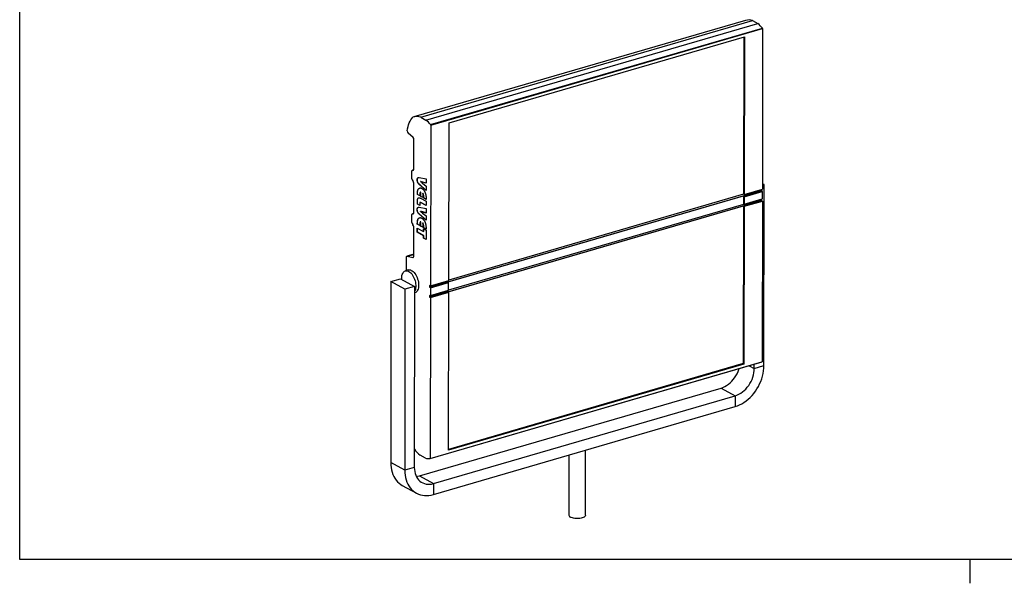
# Model space of a CAD drawing. Header units: millimetres. Extents: x 5 to 415, y 5 to 292.
# Tile 1 of 3: x 10 to 217, y 5 to 124. Entities that reach past the tile are written whole.
import ezdxf

# ---------------------------------------------------------------- set-up
doc = ezdxf.new("R2010")
doc.units = ezdxf.units.MM
doc.linetypes.add('SLD-Continua', pattern=[0])

msp = doc.modelspace()

# ---------------------------------------------------------------- linework, layer by layer
at = {"color": 7, "linetype": 'SLD-Continua', "lineweight": 25}
for p, q in [((10, 10), (10, 287)), ((162.7456, 123.503), (92.9219, 103.1717)), ((94.3718, 103.1176), (164.1954, 123.4489)), ((95.4862, 102.5069), (165.3098, 122.8382)), ((164.1954, 123.4489), (165.3098, 122.8382)), ((96.4439, 101.5563), (166.2676, 121.8876)), ((96.4985, 101.4673), (166.3221, 121.7986)), ((166.3221, 121.7986), (166.2739, 87.9402)), ((100.3318, 101.9226), (162.4869, 120.021)), ((162.3391, 119.9779), (162.292, 86.9046)), ((162.4869, 120.021), (162.4396, 86.8237)), ((94.3718, 103.1176), (95.4862, 102.5069)), ((100.2845, 68.7253), (100.3318, 101.9226)), ((92.7755, 98.8195), (91.7259, 99.7647)), ((96.4985, 101.4673), (96.4502, 67.6089)), ((92.9386, 92.1939), (92.9475, 98.3898)), ((92.5301, 90.1353), (92.5323, 91.7227)), ((92.9081, 92.0369), (92.6488, 91.9614)), ((92.702, 91.964), (92.9001, 92.0217)), ((92.702, 91.964), (92.769, 91.9525)), ((92.769, 91.9525), (92.8684, 91.9815)), ((92.7657, 89.6467), (92.6988, 89.7085)), ((92.9256, 83.0332), (92.9344, 89.2199)), ((93.6697, 89.9378), (93.6495, 89.9319)), ((94.0711, 90.4093), (95.5201, 90.1244)), ((94.3379, 89.5716), (94.3177, 89.5657)), ((94.3602, 89.5507), (94.3177, 89.5657)), ((94.3804, 89.5566), (94.3379, 89.5716)), ((94.3804, 89.5566), (94.3602, 89.5507)), ((94.7992, 89.4208), (94.779, 89.4149)), ((95.5188, 89.2099), (94.779, 89.4149)), ((94.7802, 89.2003), (95.5179, 88.5998)), ((94.7992, 89.4208), (94.7894, 89.4239)), ((95.5188, 89.2213), (94.7992, 89.4208)), ((95.5201, 90.1244), (95.5188, 89.2099)), ((166.6384, 88.9188), (166.2755, 89.1177)), ((93.8471, 87.9281), (93.8269, 87.9222)), ((94.0893, 88.9936), (94.0691, 88.9877)), ((95.5166, 87.6747), (94.0691, 88.9877)), ((95.5167, 87.6988), (94.0893, 88.9936)), ((94.3733, 86.453), (94.3746, 87.3575)), ((94.3947, 87.3634), (94.3746, 87.3575)), ((94.3934, 86.4589), (94.3947, 87.3634)), ((94.8114, 87.114), (94.8101, 86.2136)), ((94.8316, 87.1199), (94.8114, 87.114)), ((95.5179, 88.5998), (95.5166, 87.6747)), ((96.2579, 67.3758), (166.0815, 87.7071)), ((162.3277, 86.5466), (166.162, 87.663)), ((162.4014, 86.3916), (166.2356, 87.508)), ((162.4396, 86.8237), (166.2739, 87.9402)), ((166.0818, 87.8843), (166.0815, 87.7071)), ((166.0815, 87.7071), (166.162, 87.663)), ((166.2356, 87.508), (166.2334, 85.9476)), ((166.2751, 88.813), (166.6384, 88.9188)), ((166.5842, 50.8224), (166.6384, 88.9188)), ((93.6665, 84.8035), (93.6673, 85.3642)), ((93.6875, 85.37), (93.6673, 85.3642)), ((93.6694, 86.8387), (93.6695, 86.9135)), ((93.6896, 86.8446), (93.6694, 86.8387)), ((94.1791, 86.5594), (93.6694, 86.8387)), ((93.6897, 86.9194), (93.6695, 86.9135)), ((93.6867, 84.8094), (93.6875, 85.37)), ((93.6896, 86.8446), (93.6897, 86.9194)), ((94.1791, 86.5763), (93.6896, 86.8446)), ((94.1768, 84.9553), (94.1762, 84.5242)), ((94.1793, 86.7325), (94.1791, 86.5594)), ((94.2748, 85.171), (94.2496, 85.1636)), ((94.3192, 86.0677), (95.5134, 85.4133)), ((94.3783, 85.1471), (94.3581, 85.1412)), ((95.5121, 84.5088), (94.3581, 85.1412)), ((94.3934, 86.4589), (94.3733, 86.453)), ((94.8101, 86.2136), (94.3733, 86.453)), ((95.5121, 84.5257), (94.3783, 85.1471)), ((94.8102, 86.2305), (94.3934, 86.4589)), ((95.0043, 86.1072), (95.0046, 86.2803)), ((95.0245, 86.1131), (95.0043, 86.1072)), ((95.514, 85.8279), (95.0043, 86.1072)), ((95.0247, 86.2862), (95.0046, 86.2803)), ((95.0245, 86.1131), (95.0247, 86.2862)), ((95.514, 85.8448), (95.0245, 86.1131)), ((95.5134, 85.4133), (95.5121, 84.5088)), ((95.5141, 85.9027), (95.514, 85.8279)), ((96.2549, 65.248), (166.0785, 85.5793)), ((100.1364, 68.468), (162.2916, 86.5664)), ((162.292, 86.9046), (100.2847, 68.8492)), ((162.2916, 86.5664), (162.289, 84.7768)), ((162.2916, 86.5664), (162.3277, 86.5466)), ((162.4396, 86.8237), (162.292, 86.9046)), ((162.3603, 84.7515), (166.1946, 85.868)), ((162.4014, 86.3916), (162.3991, 84.8311)), ((162.3991, 84.8311), (166.2334, 85.9476)), ((162.4361, 84.3578), (166.2703, 85.4742)), ((166.0789, 85.8343), (166.0785, 85.5793)), ((166.0785, 85.5793), (166.2703, 85.4742)), ((166.2703, 85.4742), (166.2221, 51.6157)), ((92.8907, 82.8676), (92.6358, 82.7933)), ((93.6608, 83.6815), (93.6406, 83.6756)), ((93.6867, 84.8094), (93.6665, 84.8035)), ((94.1762, 84.5242), (93.6665, 84.8035)), ((94.1762, 84.5412), (93.6867, 84.8094)), ((94.0622, 84.153), (95.5112, 83.8681)), ((94.329, 83.3153), (94.3088, 83.3094)), ((94.3513, 83.2944), (94.3088, 83.3094)), ((94.3715, 83.3003), (94.329, 83.3153)), ((94.3715, 83.3003), (94.3513, 83.2944)), ((94.7903, 83.1645), (94.7701, 83.1586)), ((95.5099, 82.9536), (94.7701, 83.1586)), ((94.7713, 82.944), (95.509, 82.3435)), ((94.7903, 83.1645), (94.7805, 83.1676)), ((95.5099, 82.965), (94.7903, 83.1645)), ((95.5112, 83.8681), (95.5099, 82.9536)), ((100.1334, 66.3402), (162.2885, 84.4386)), ((162.289, 84.7768), (100.2424, 66.71)), ((162.2885, 84.4386), (162.2413, 51.2413)), ((162.2885, 84.4386), (162.4361, 84.3578)), ((162.3252, 84.757), (162.289, 84.7768)), ((162.4361, 84.3578), (162.3888, 51.1605)), ((92.517, 80.9636), (92.5193, 82.5546)), ((92.6769, 82.7974), (92.8854, 82.8581)), ((92.6769, 82.7974), (92.768, 82.7904)), ((92.768, 82.7904), (92.846, 82.8131)), ((93.8382, 81.6718), (93.818, 81.6659)), ((94.0804, 82.7373), (94.0602, 82.7314)), ((95.5077, 81.4184), (94.0602, 82.7314)), ((95.5077, 81.4425), (94.0804, 82.7373)), ((94.3644, 80.1967), (94.3656, 81.1012)), ((94.3858, 81.1071), (94.3656, 81.1012)), ((94.3845, 80.2026), (94.3858, 81.1071)), ((94.8025, 80.8577), (94.8012, 79.9573)), ((94.8227, 80.8636), (94.8025, 80.8577)), ((95.509, 82.3435), (95.5077, 81.4184)), ((92.7526, 80.475), (92.6857, 80.5368)), ((92.9125, 73.8611), (92.9213, 80.0482)), ((93.6581, 78.8864), (93.6594, 79.791)), ((93.6783, 78.8923), (93.6581, 78.8864)), ((94.993, 78.1549), (93.6581, 78.8864)), ((93.6594, 79.791), (94.9943, 79.0595)), ((93.6605, 80.5824), (93.6606, 80.6572)), ((93.6807, 80.5883), (93.6605, 80.5824)), ((94.1702, 80.3031), (93.6605, 80.5824)), ((93.6808, 80.6631), (93.6606, 80.6572)), ((93.6783, 78.8923), (93.6795, 79.7799)), ((95.0132, 78.1608), (93.6783, 78.8923)), ((93.6807, 80.5883), (93.6808, 80.6631)), ((94.1702, 80.32), (93.6807, 80.5883)), ((94.1704, 80.4763), (94.1702, 80.3031)), ((94.3845, 80.2026), (94.3644, 80.1967)), ((94.8012, 79.9573), (94.3644, 80.1967)), ((94.8013, 79.9742), (94.3845, 80.2026)), ((94.9943, 79.0595), (94.995, 79.5871)), ((95.0144, 79.0653), (94.9943, 79.0595)), ((94.995, 79.5871), (95.5047, 79.3078)), ((94.9954, 79.8509), (94.9956, 80.024)), ((95.0156, 79.8568), (94.9954, 79.8509)), ((95.5051, 79.5716), (94.9954, 79.8509)), ((95.0158, 80.0299), (94.9956, 80.024)), ((95.0144, 79.0653), (95.0152, 79.5761)), ((95.0156, 79.8568), (95.0158, 80.0299)), ((95.5051, 79.5885), (95.0156, 79.8568)), ((95.5047, 79.3078), (95.5019, 77.348)), ((95.5052, 79.6464), (95.5051, 79.5716)), ((94.9922, 77.6273), (94.993, 78.1549)), ((95.0124, 77.6332), (94.9922, 77.6273)), ((95.5019, 77.348), (94.9922, 77.6273)), ((95.0132, 78.1608), (94.993, 78.1549)), ((95.0124, 77.6332), (95.0132, 78.1608)), ((95.5019, 77.3649), (95.0124, 77.6332)), ((91.3566, 70.8409), (91.3605, 73.5986)), ((92.9131, 74.2555), (91.477, 73.8374)), ((91.5315, 73.8397), (92.9131, 74.242)), ((91.5315, 73.8397), (92.7415, 73.62)), ((92.7415, 73.62), (92.8433, 73.6496)), ((91.7646, 70.9597), (91.1592, 70.7834)), ((88.1136, 68.5306), (88.0593, 30.4342)), ((88.1136, 68.5306), (90.1316, 69.1182)), ((91.0649, 66.9133), (88.1136, 68.5306)), ((90.1316, 69.1182), (93.0829, 67.5009)), ((96.3384, 67.3317), (100.1726, 68.4482)), ((96.4502, 67.6089), (100.2845, 68.7253)), ((100.1726, 68.4482), (100.1364, 68.468)), ((91.0649, 66.9133), (91.0107, 28.8169)), ((93.0829, 67.5009), (91.0649, 66.9133)), ((93.0829, 67.5009), (93.0287, 29.4045)), ((96.2584, 67.714), (96.2579, 67.3758)), ((96.2579, 67.3758), (96.3384, 67.3317)), ((96.4502, 67.6089), (96.2584, 67.714)), ((96.3709, 65.5367), (100.2052, 66.6531)), ((96.412, 67.1767), (96.4098, 65.6163)), ((96.4098, 65.6163), (100.244, 66.7327)), ((96.412, 67.1767), (100.2462, 68.2932)), ((100.281, 66.2594), (100.1334, 66.3402)), ((100.244, 66.7327), (100.2462, 68.2932)), ((93.081, 66.1354), (93.1625, 66.1591)), ((96.2554, 65.5862), (96.2549, 65.248)), ((96.2549, 65.248), (96.4467, 65.1429)), ((96.3358, 65.5421), (96.2554, 65.5862)), ((96.4467, 65.1429), (96.3985, 31.2844)), ((96.4467, 65.1429), (100.281, 66.2594)), ((100.2337, 33.0621), (100.281, 66.2594)), ((96.3592, 31.258), (166.1828, 51.5893)), ((96.3985, 31.2844), (166.2221, 51.6157)), ((162.3888, 51.1605), (100.2337, 33.0621)), ((162.2413, 51.2413), (100.2339, 33.186)), ((162.2413, 51.2413), (162.3888, 51.1605)), ((163.513, 50.8119), (164.5662, 50.2348)), ((164.5662, 50.2348), (164.5674, 51.119)), ((164.5662, 50.2348), (166.5842, 50.8224)), ((94.1062, 27.6147), (157.573, 46.095)), ((157.573, 46.095), (160.5243, 44.4777)), ((97.0575, 25.9974), (160.5243, 44.4777)), ((160.5243, 44.4777), (160.5211, 42.1862)), ((97.0542, 23.7059), (160.5211, 42.1862)), ((95.3849, 31.355), (94.2705, 31.9657)), ((125.5595, 32.0061), (125.5414, 19.321)), ((129.0414, 19.316), (129.0609, 33.0256)), ((91.0107, 28.8169), (88.0593, 30.4342)), ((93.0287, 29.4045), (91.0107, 28.8169)), ((94.1062, 27.6147), (97.0575, 25.9974)), ((90.5089, 25.6204), (93.4602, 24.0031)), ((97.0575, 25.9974), (97.0542, 23.7059)), ((410, 10), (10, 10)), ((210, 4.999), (210, 10.001))]:
    msp.add_line(p, q, dxfattribs=at)
at = {"color": 7, "linetype": 'SLD-Continua', "lineweight": 25, "flags": 128}
for points in [[(91.5576, 100.2541), (91.6277, 100.7032), (91.7209, 101.1301), (91.8368, 101.5326), (91.9747, 101.9085), (92.1338, 102.2555), (92.3133, 102.5718), (92.5121, 102.8557), (92.7291, 103.1055)], [(92.5323, 91.7227), (92.5355, 91.778), (92.5447, 91.8284), (92.5596, 91.8726), (92.58, 91.9092), (92.6052, 91.9373), (92.6344, 91.9561), (92.667, 91.9651), (92.702, 91.964)], [(92.769, 91.9525), (92.8039, 91.9514), (92.8365, 91.9604), (92.8658, 91.9792), (92.891, 92.0073), (92.9113, 92.044), (92.9263, 92.0881), (92.9355, 92.1385), (92.9386, 92.1939)], [(92.768, 82.7904), (92.8008, 82.7924), (92.8313, 82.8036), (92.8584, 82.8238), (92.8817, 82.8523), (92.9005, 82.8885), (92.9143, 82.9315), (92.9227, 82.9801), (92.9256, 83.0332)], [(162.3991, 84.8311), (162.3977, 84.8095), (162.3935, 84.7903), (162.3866, 84.7743), (162.3774, 84.7619), (162.3662, 84.7538), (162.3534, 84.7502), (162.3396, 84.7513), (162.3252, 84.757)], [(92.5193, 82.5546), (92.5222, 82.6077), (92.5306, 82.6563), (92.5444, 82.6993), (92.5631, 82.7355), (92.5864, 82.7641), (92.6136, 82.7842), (92.644, 82.7954), (92.6769, 82.7974)], [(91.3605, 73.5986), (91.3637, 73.6542), (91.3729, 73.7048), (91.388, 73.7491), (91.4086, 73.7858), (91.434, 73.8138), (91.4635, 73.8324), (91.4963, 73.8412), (91.5315, 73.8397)], [(92.7415, 73.62), (92.7767, 73.6185), (92.8096, 73.6273), (92.8391, 73.6459), (92.8644, 73.674), (92.885, 73.7106), (92.9001, 73.7549), (92.9094, 73.8055), (92.9125, 73.8611)], [(90.3884, 68.9774), (90.3825, 69.1918), (90.3961, 69.49), (90.4358, 69.7684), (90.5008, 70.0222), (90.5901, 70.2466), (90.7021, 70.4379), (90.8346, 70.5924), (90.9854, 70.7076), (91.1518, 70.7812), (91.3308, 70.8121), (91.5192, 70.7996), (91.7137, 70.744), (91.9107, 70.6463), (92.1068, 70.5082), (92.2985, 70.3321), (92.4823, 70.1213), (92.6549, 69.8795), (92.8134, 69.6109), (92.9548, 69.3205), (93.0766, 69.0133), (93.1767, 68.6949), (93.2532, 68.3709), (93.3049, 68.0471), (93.3307, 67.7293), (93.3303, 67.4232), (93.3036, 67.1342), (93.2511, 66.8676), (93.1737, 66.6279), (93.0814, 66.4344)], [(91.7646, 70.9597), (91.8284, 70.9752), (92.0128, 70.9885), (92.2053, 70.9579), (92.4025, 70.8839), (92.6008, 70.7679), (92.7967, 70.6121), (92.9865, 70.4191), (93.1668, 70.1925), (93.3345, 69.9364), (93.4864, 69.6554), (93.6198, 69.3546), (93.7323, 69.0395), (93.8219, 68.7156), (93.887, 68.389), (93.9263, 68.0654), (93.9392, 67.7508), (93.9254, 67.4507), (93.8852, 67.1707), (93.8194, 66.9158), (93.729, 66.6906), (93.6157, 66.4992), (93.4817, 66.345), (93.3292, 66.2308), (93.1625, 66.1591)], [(96.4098, 65.6163), (96.4083, 65.5947), (96.4041, 65.5755), (96.3972, 65.5594), (96.388, 65.5471), (96.3768, 65.539), (96.3641, 65.5354), (96.3502, 65.5364), (96.3358, 65.5421)], [(157.573, 46.095), (157.9686, 46.2322), (158.3604, 46.4123), (158.7447, 46.6334), (159.1178, 46.8934), (159.476, 47.1899), (159.816, 47.52), (160.1345, 47.8805), (160.4283, 48.2679), (160.6947, 48.6785), (160.9312, 49.1084), (161.1353, 49.5534), (161.3052, 50.0092), (161.3607, 50.1852)], [(160.5211, 42.1862), (160.996, 42.3457), (161.4681, 42.5466), (161.9345, 42.7876), (162.3921, 43.0673), (162.8383, 43.384), (163.2703, 43.7356), (163.6854, 44.1201), (164.081, 44.535), (164.4547, 44.9778), (164.8043, 45.4458), (165.1275, 45.9361), (165.4224, 46.4456), (165.6871, 46.9713), (165.92, 47.5098), (166.1197, 48.0579), (166.2849, 48.6121), (166.4147, 49.1691), (166.5081, 49.7255), (166.5648, 50.2777), (166.5842, 50.8224)], [(160.5243, 44.4777), (160.9199, 44.6149), (161.3117, 44.795), (161.696, 45.0161), (162.0691, 45.2761), (162.4273, 45.5726), (162.7673, 45.9027), (163.0858, 46.2632), (163.3796, 46.6506), (163.6461, 47.0612), (163.8825, 47.4911), (164.0866, 47.9361), (164.2565, 48.3919), (164.3905, 48.8541), (164.4874, 49.3183), (164.5461, 49.78), (164.5662, 50.2348)], [(88.0593, 30.4342), (88.0772, 29.9003), (88.1323, 29.3806), (88.2243, 28.8783), (88.3526, 28.3964), (88.5164, 27.9379), (88.7147, 27.5057), (88.9462, 27.1025), (89.2097, 26.7306), (89.5033, 26.3924), (89.8254, 26.0901), (90.1739, 25.8253), (90.5089, 25.6204)], [(93.0287, 29.4045), (93.0475, 28.961), (93.1049, 28.5331), (93.2005, 28.1249), (93.3334, 27.7404), (93.5021, 27.3832), (93.7051, 27.0568), (93.9405, 26.7643), (94.206, 26.5086), (94.499, 26.292), (94.8167, 26.1168), (95.156, 25.9845), (95.5137, 25.8965), (95.8864, 25.8536), (96.2704, 25.8562), (96.662, 25.9043), (97.0575, 25.9974)], [(91.0107, 28.8169), (91.0285, 28.283), (91.0836, 27.7633), (91.1756, 27.261), (91.3039, 26.7791), (91.4677, 26.3206), (91.666, 25.8884), (91.8976, 25.4852), (92.161, 25.1133), (92.4546, 24.7751), (92.7767, 24.4728), (93.1252, 24.208), (93.498, 23.9826), (93.8928, 23.7978), (94.3071, 23.6549), (94.7384, 23.5546), (95.1841, 23.4976), (95.6414, 23.4843), (96.1074, 23.5148), (96.5793, 23.5888), (97.0542, 23.7059)], [(93.4492, 27.4845), (93.7107, 27.5216), (94.1062, 27.6147)], [(129.0414, 19.316), (129.0338, 19.251), (128.985, 19.1402), (128.8923, 19.0339), (128.7582, 18.9351), (128.5861, 18.8462), (128.3804, 18.7695), (128.1466, 18.707), (127.8906, 18.6604), (127.6191, 18.6308), (127.3391, 18.619), (127.0578, 18.6253), (126.7827, 18.6496), (126.5207, 18.6912), (126.2786, 18.7491), (126.0628, 18.8217), (125.8788, 18.9072)]]:
    msp.add_lwpolyline(points, dxfattribs=at)
at = {"color": 7, "linetype": 'SLD-Continua', "lineweight": 25}
for centre, radius, start, end in [((163.3831, 121.1351), 2.4522, 70.656059, 105.069622), ((160.3415, 116.875), 7.7617, 40.22684, 50.200698), ((165.9889, 121.6557), 0.3625, 23.219002, 39.770067), ((93.5669, 100.8829), 2.3752, 70.192967, 110.653405), ((90.5179, 96.5437), 7.7617, 40.22684, 50.200698), ((96.1653, 101.3244), 0.3625, 23.219002, 39.770067), ((92.163, 100.1886), 0.6089, 173.825607, 224.120275), ((92.3376, 98.395), 0.6099, 359.510462, 44.105297), ((93.1429, 90.1308), 0.6128, 179.583306, 223.560021), ((92.3216, 89.2244), 0.6128, 359.583306, 43.560021), ((166.0494, 87.5146), 0.1863, 357.982785, 52.827949), ((162.2152, 86.3981), 0.1863, 357.982785, 52.827949), ((166.1593, 85.9344), 0.0752, 297.934141, 10.041059), ((93.1298, 80.9591), 0.6128, 179.583306, 223.560021), ((92.3085, 80.0526), 0.6128, 359.583306, 43.560021), ((100.0601, 68.2997), 0.1863, 357.982785, 52.827949), ((96.2258, 67.1833), 0.1863, 357.982785, 52.827949), ((100.1699, 66.7196), 0.0752, 297.934141, 10.041059), ((166.1585, 51.6681), 0.0824, 287.133078, 320.539658), ((98.5925, 37.4714), 6.9995, 217.428279, 231.86774), ((96.1548, 34.0981), 2.8491, 254.322747, 273.80512), ((96.3369, 31.3341), 0.0791, 275.006537, 321.098536), ((126.066, 19.4042), 0.5311, 189.01373, 249.366222)]:
    msp.add_arc(centre, radius, start, end, dxfattribs=at)
for points, knots in [([(93.6495, 89.9319), (93.6498, 89.9555), (93.6504, 90.0017), (93.6552, 90.0668), (93.6626, 90.1268), (93.6739, 90.1802), (93.6876, 90.2286), (93.7043, 90.2717), (93.7246, 90.3082), (93.7477, 90.3401), (93.7746, 90.3661), (93.8052, 90.3874), (93.8401, 90.4028), (93.8785, 90.4144), (93.9212, 90.4201), (93.9675, 90.4219), (94.0178, 90.4186), (94.053, 90.4124), (94.0711, 90.4093)], [0, 0, 0, 0, 0.06704895, 0.13108417, 0.19191379, 0.25010981, 0.30585624, 0.36034502, 0.41395421, 0.46671565, 0.52115094, 0.57788989, 0.63795331, 0.70164513, 0.76957349, 0.84178292, 0.91833252, 1, 1, 1, 1]), ([(94.0691, 88.9877), (94.051, 89.0044), (94.0158, 89.0367), (93.9656, 89.0885), (93.9194, 89.141), (93.8769, 89.1935), (93.8382, 89.2465), (93.8038, 89.3007), (93.7733, 89.3554), (93.7462, 89.4104), (93.7236, 89.4679), (93.7031, 89.5269), (93.6867, 89.5886), (93.6731, 89.6527), (93.6621, 89.7194), (93.6548, 89.7884), (93.6502, 89.8598), (93.6498, 89.9074), (93.6495, 89.9319)], [0, 0, 0, 0, 0.08122369, 0.15735731, 0.22917434, 0.29673357, 0.35981772, 0.41985617, 0.4762868, 0.53004104, 0.58294475, 0.63626262, 0.69094852, 0.74690674, 0.80584615, 0.86742874, 0.93166385, 1, 1, 1, 1]), ([(93.6697, 89.9378), (93.6718, 90.003), (93.676, 90.1334), (93.7233, 90.295), (93.798, 90.3893), (93.8597, 90.4017), (93.8831, 90.4063)], [0, 0, 0, 0, 0.277871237, 0.55516451, 0.832086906, 1, 1, 1, 1]), ([(94.0893, 88.9936), (94.0711, 89.0102), (94.036, 89.0426), (93.9858, 89.0944), (93.9395, 89.1469), (93.8971, 89.1994), (93.8584, 89.2524), (93.824, 89.3066), (93.7935, 89.3612), (93.7663, 89.4163), (93.7438, 89.4737), (93.7233, 89.5327), (93.7069, 89.5945), (93.6932, 89.6586), (93.6822, 89.7253), (93.675, 89.7942), (93.6704, 89.8657), (93.6699, 89.9133), (93.6697, 89.9378)], [0, 0, 0, 0, 0.08122369, 0.15735731, 0.22917434, 0.29673357, 0.35981772, 0.41985617, 0.4762868, 0.53004104, 0.58294475, 0.63626262, 0.69094852, 0.74690674, 0.80584615, 0.86742874, 0.93166385, 1, 1, 1, 1]), ([(94.3177, 89.5657), (94.3822, 89.5152), (94.5146, 89.4114), (94.6468, 89.3062), (94.7146, 89.2521)], [0, 0, 0, 0, 0.48690311, 1, 1, 1, 1]), ([(94.779, 89.4149), (94.7731, 89.4166), (94.7579, 89.4208), (94.7302, 89.4289), (94.6927, 89.4407), (94.6452, 89.4563), (94.588, 89.4745), (94.5208, 89.4967), (94.4438, 89.5224), (94.3892, 89.5409), (94.3602, 89.5507)], [0, 0, 0, 0, 0.042742, 0.10906555, 0.19883301, 0.31205265, 0.44885489, 0.60911214, 0.79282668, 1, 1, 1, 1]), ([(94.7146, 89.2521), (94.7226, 89.2461), (94.7369, 89.2351), (94.7557, 89.2201), (94.7696, 89.2089), (94.7772, 89.2027), (94.7802, 89.2003)], [0, 0, 0, 0, 0.36344061, 0.65261841, 0.86104736, 1, 1, 1, 1]), ([(93.6695, 86.9135), (93.6699, 86.9721), (93.6707, 87.0855), (93.679, 87.2461), (93.6903, 87.394), (93.7076, 87.527), (93.7298, 87.6462), (93.7563, 87.7525), (93.7879, 87.8451), (93.8142, 87.897), (93.8269, 87.9222)], [0, 0, 0, 0, 0.15508681, 0.30065931, 0.4369602, 0.56409813, 0.68308723, 0.79493245, 0.90029623, 1, 1, 1, 1]), ([(93.6897, 86.9194), (93.6901, 86.9779), (93.6909, 87.0914), (93.6992, 87.252), (93.7105, 87.3998), (93.7278, 87.5329), (93.75, 87.6521), (93.7765, 87.7583), (93.8081, 87.851), (93.8344, 87.9029), (93.8471, 87.9281)], [0, 0, 0, 0, 0.15508681, 0.30065931, 0.4369602, 0.56409813, 0.68308723, 0.79493245, 0.90029623, 1, 1, 1, 1]), ([(93.8269, 87.9222), (93.838, 87.9411), (93.86, 87.9785), (93.896, 88.0285), (93.9341, 88.0733), (93.9744, 88.1125), (94.0169, 88.1466), (94.0619, 88.1742), (94.1088, 88.1972), (94.1577, 88.2145), (94.2083, 88.226), (94.2602, 88.2321), (94.3133, 88.2317), (94.3675, 88.2258), (94.4229, 88.2137), (94.4794, 88.1953), (94.537, 88.1728), (94.5758, 88.1522), (94.5954, 88.1417)], [0, 0, 0, 0, 0.06437995, 0.12734153, 0.18969294, 0.25166751, 0.31350281, 0.37518581, 0.43688011, 0.49915466, 0.56167903, 0.62338321, 0.68528607, 0.74685461, 0.80914454, 0.8720023, 0.93529084, 1, 1, 1, 1]), ([(93.8471, 87.9281), (93.8985, 88.0069), (93.9899, 88.147), (94.1226, 88.1904), (94.1807, 88.2095)], [0, 0, 0, 0, 0.56178745, 1, 1, 1, 1]), ([(94.3746, 87.3575), (94.3577, 87.3505), (94.3248, 87.3367), (94.2827, 87.2993), (94.248, 87.2502), (94.2263, 87.1977), (94.2127, 87.1488), (94.204, 87.106), (94.1963, 87.0579), (94.1904, 87.0038), (94.1853, 86.9446), (94.1819, 86.8792), (94.18, 86.8079), (94.1796, 86.7582), (94.1793, 86.7325)], [0, 0, 0, 0, 0.11014705, 0.21530132, 0.31714039, 0.41982313, 0.47396941, 0.53258323, 0.59681539, 0.66604082, 0.74054101, 0.8210638, 0.90774569, 1, 1, 1, 1]), ([(94.5954, 88.1417), (94.6149, 88.1307), (94.6536, 88.1089), (94.7109, 88.0686), (94.7671, 88.0251), (94.8222, 87.9766), (94.876, 87.9233), (94.929, 87.8663), (94.9804, 87.8035), (95.0308, 87.7371), (95.0796, 87.6669), (95.1264, 87.593), (95.1705, 87.5153), (95.2134, 87.4355), (95.2531, 87.3515), (95.2913, 87.2651), (95.3269, 87.1752), (95.3488, 87.1135), (95.3598, 87.0823)], [0, 0, 0, 0, 0.06441616, 0.12782696, 0.19039252, 0.25239381, 0.31408129, 0.37557146, 0.43739484, 0.49947927, 0.561665, 0.62347848, 0.68520138, 0.74688319, 0.80927103, 0.8717429, 0.9351537, 1, 1, 1, 1]), ([(95.0046, 86.2803), (95.0044, 86.3058), (95.0042, 86.355), (95.0024, 86.4273), (94.9992, 86.4958), (94.9943, 86.5602), (94.9885, 86.6201), (94.981, 86.676), (94.9721, 86.7277), (94.9586, 86.7911), (94.9369, 86.867), (94.9027, 86.954), (94.8608, 87.0378), (94.8282, 87.0881), (94.8114, 87.114)], [0, 0, 0, 0, 0.091379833, 0.177155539, 0.257445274, 0.332383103, 0.401316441, 0.464544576, 0.523702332, 0.577504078, 0.680163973, 0.783160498, 0.888411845, 1, 1, 1, 1]), ([(95.0247, 86.2862), (95.0246, 86.3116), (95.0243, 86.3609), (95.0226, 86.4332), (95.0194, 86.5017), (95.0145, 86.566), (95.0087, 86.6259), (95.0011, 86.6819), (94.9922, 86.7336), (94.9787, 86.797), (94.957, 86.8729), (94.9229, 86.9599), (94.881, 87.0436), (94.8484, 87.094), (94.8316, 87.1199)], [0, 0, 0, 0, 0.091379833, 0.177155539, 0.257445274, 0.332383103, 0.401316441, 0.464544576, 0.523702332, 0.577504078, 0.680163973, 0.783160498, 0.888411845, 1, 1, 1, 1]), ([(95.3598, 87.0823), (95.3723, 87.0432), (95.3982, 86.9627), (95.429, 86.8357), (95.4553, 86.7007), (95.4769, 86.5574), (95.4943, 86.4054), (95.5056, 86.2452), (95.5134, 86.0758), (95.5139, 85.9616), (95.5141, 85.9027)], [0, 0, 0, 0, 0.09947454, 0.20465818, 0.31653871, 0.43556538, 0.56283969, 0.69924577, 0.84486423, 1, 1, 1, 1]), ([(93.6673, 85.3642), (93.6679, 85.4077), (93.6691, 85.4917), (93.6764, 85.6105), (93.6888, 85.7174), (93.7066, 85.8126), (93.7283, 85.8974), (93.7561, 85.9695), (93.7883, 86.0308), (93.826, 86.08), (93.8691, 86.1175), (93.9172, 86.1449), (93.9713, 86.1591), (94.0304, 86.1635), (94.0951, 86.156), (94.165, 86.1384), (94.2404, 86.1085), (94.2924, 86.0816), (94.3192, 86.0677)], [0, 0, 0, 0, 0.07788582, 0.1504516, 0.2188041, 0.28264592, 0.34304285, 0.40018418, 0.45528542, 0.50856397, 0.56168217, 0.6157362, 0.67148825, 0.72976568, 0.79109566, 0.85648029, 0.9259522, 1, 1, 1, 1]), ([(93.6875, 85.37), (93.6901, 85.4739), (93.6953, 85.6814), (93.7532, 85.9528), (93.8512, 86.1192), (93.9374, 86.1396), (93.9632, 86.1457)], [0, 0, 0, 0, 0.29265197, 0.58471408, 0.87551285, 1, 1, 1, 1]), ([(94.3581, 85.1412), (94.3438, 85.1485), (94.3167, 85.1623), (94.279, 85.1691), (94.2467, 85.1652), (94.2205, 85.1475), (94.2006, 85.1166), (94.1864, 85.0742), (94.1781, 85.0194), (94.1773, 84.9775), (94.1768, 84.9553)], [0, 0, 0, 0, 0.14500596, 0.27393322, 0.38915391, 0.49856911, 0.60743571, 0.72382504, 0.85371568, 1, 1, 1, 1]), ([(94.3783, 85.1471), (94.3492, 85.1639), (94.311, 85.1861), (94.2823, 85.1662), (94.2755, 85.1615)], [0, 0, 0, 0, 0.76162928, 1, 1, 1, 1]), ([(93.6406, 83.6756), (93.6409, 83.6992), (93.6415, 83.7454), (93.6463, 83.8105), (93.6537, 83.8705), (93.665, 83.9239), (93.6787, 83.9723), (93.6954, 84.0154), (93.7157, 84.0519), (93.7388, 84.0838), (93.7657, 84.1098), (93.7963, 84.1311), (93.8312, 84.1465), (93.8696, 84.1581), (93.9123, 84.1638), (93.9586, 84.1656), (94.0089, 84.1623), (94.0441, 84.1561), (94.0622, 84.153)], [0, 0, 0, 0, 0.06704895, 0.13108417, 0.19191379, 0.25010981, 0.30585624, 0.36034502, 0.41395421, 0.46671565, 0.52115094, 0.57788989, 0.63795331, 0.70164513, 0.76957349, 0.84178292, 0.91833252, 1, 1, 1, 1]), ([(94.0602, 82.7314), (94.042, 82.7481), (94.0069, 82.7804), (93.9567, 82.8322), (93.9104, 82.8847), (93.868, 82.9372), (93.8293, 82.9902), (93.7949, 83.0444), (93.7644, 83.0991), (93.7372, 83.1541), (93.7147, 83.2116), (93.6942, 83.2706), (93.6778, 83.3323), (93.6642, 83.3964), (93.6531, 83.4631), (93.6459, 83.5321), (93.6413, 83.6035), (93.6409, 83.6511), (93.6406, 83.6756)], [0, 0, 0, 0, 0.08122369, 0.15735731, 0.22917434, 0.29673357, 0.35981772, 0.41985617, 0.4762868, 0.53004104, 0.58294475, 0.63626262, 0.69094852, 0.74690674, 0.80584615, 0.86742874, 0.93166385, 1, 1, 1, 1]), ([(93.6608, 83.6815), (93.6629, 83.7467), (93.667, 83.8771), (93.7144, 84.0387), (93.7891, 84.133), (93.8508, 84.1454), (93.8742, 84.15)], [0, 0, 0, 0, 0.27787124, 0.55516451, 0.83208691, 1, 1, 1, 1]), ([(94.0804, 82.7373), (94.0622, 82.7539), (94.0271, 82.7863), (93.9769, 82.8381), (93.9306, 82.8906), (93.8882, 82.9431), (93.8495, 82.9961), (93.815, 83.0503), (93.7846, 83.1049), (93.7574, 83.16), (93.7349, 83.2174), (93.7143, 83.2764), (93.698, 83.3382), (93.6843, 83.4023), (93.6733, 83.469), (93.6661, 83.5379), (93.6615, 83.6094), (93.661, 83.657), (93.6608, 83.6815)], [0, 0, 0, 0, 0.08122369, 0.15735731, 0.22917434, 0.29673357, 0.35981772, 0.41985617, 0.4762868, 0.53004104, 0.58294475, 0.63626262, 0.69094852, 0.74690674, 0.80584615, 0.86742874, 0.93166385, 1, 1, 1, 1]), ([(94.3088, 83.3094), (94.3733, 83.2589), (94.5057, 83.1551), (94.6379, 83.0499), (94.7057, 82.9958)], [0, 0, 0, 0, 0.48690311, 1, 1, 1, 1]), ([(94.7701, 83.1586), (94.7642, 83.1603), (94.749, 83.1646), (94.7213, 83.1726), (94.6838, 83.1844), (94.6363, 83.2), (94.5791, 83.2182), (94.5119, 83.2404), (94.4349, 83.2661), (94.3803, 83.2846), (94.3513, 83.2944)], [0, 0, 0, 0, 0.042742, 0.10906555, 0.19883301, 0.31205265, 0.44885489, 0.60911214, 0.79282668, 1, 1, 1, 1]), ([(94.7057, 82.9958), (94.7137, 82.9898), (94.728, 82.9788), (94.7468, 82.9638), (94.7607, 82.9526), (94.7683, 82.9464), (94.7713, 82.944)], [0, 0, 0, 0, 0.36344061, 0.65261841, 0.86104736, 1, 1, 1, 1]), ([(93.6606, 80.6572), (93.661, 80.7158), (93.6618, 80.8293), (93.6701, 80.9898), (93.6814, 81.1377), (93.6987, 81.2707), (93.7209, 81.3899), (93.7474, 81.4962), (93.779, 81.5888), (93.8053, 81.6407), (93.818, 81.6659)], [0, 0, 0, 0, 0.155086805, 0.300659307, 0.436960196, 0.564098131, 0.68308723, 0.794932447, 0.900296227, 1, 1, 1, 1]), ([(93.6808, 80.6631), (93.6812, 80.7216), (93.682, 80.8351), (93.6903, 80.9957), (93.7016, 81.1435), (93.7189, 81.2766), (93.7411, 81.3958), (93.7675, 81.5021), (93.7992, 81.5947), (93.8255, 81.6466), (93.8382, 81.6718)], [0, 0, 0, 0, 0.155086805, 0.300659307, 0.436960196, 0.564098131, 0.68308723, 0.794932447, 0.900296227, 1, 1, 1, 1]), ([(93.818, 81.6659), (93.8291, 81.6848), (93.8511, 81.7222), (93.8871, 81.7722), (93.9251, 81.817), (93.9655, 81.8562), (94.008, 81.8903), (94.053, 81.9179), (94.0999, 81.9409), (94.1488, 81.9582), (94.1994, 81.9697), (94.2513, 81.9758), (94.3044, 81.9754), (94.3586, 81.9695), (94.414, 81.9574), (94.4705, 81.939), (94.5281, 81.9165), (94.5669, 81.8959), (94.5865, 81.8854)], [0, 0, 0, 0, 0.06437995, 0.12734153, 0.18969294, 0.25166751, 0.31350281, 0.37518581, 0.43688011, 0.49915466, 0.56167903, 0.62338321, 0.68528607, 0.74685461, 0.80914454, 0.8720023, 0.93529084, 1, 1, 1, 1]), ([(93.8382, 81.6718), (93.8896, 81.7506), (93.981, 81.8907), (94.1137, 81.9341), (94.1718, 81.9532)], [0, 0, 0, 0, 0.56178745, 1, 1, 1, 1]), ([(94.3656, 81.1012), (94.3488, 81.0942), (94.3159, 81.0804), (94.2738, 81.043), (94.2391, 80.9939), (94.2174, 80.9414), (94.2038, 80.8925), (94.1951, 80.8497), (94.1874, 80.8016), (94.1815, 80.7475), (94.1764, 80.6883), (94.173, 80.6229), (94.1711, 80.5516), (94.1706, 80.5019), (94.1704, 80.4763)], [0, 0, 0, 0, 0.11014705, 0.21530132, 0.31714039, 0.41982313, 0.47396941, 0.53258323, 0.59681539, 0.66604082, 0.74054101, 0.8210638, 0.90774569, 1, 1, 1, 1]), ([(94.5865, 81.8854), (94.606, 81.8744), (94.6446, 81.8526), (94.702, 81.8123), (94.7582, 81.7688), (94.8133, 81.7203), (94.8671, 81.667), (94.9201, 81.61), (94.9715, 81.5472), (95.0219, 81.4808), (95.0707, 81.4106), (95.1175, 81.3367), (95.1616, 81.259), (95.2045, 81.1792), (95.2442, 81.0953), (95.2824, 81.0088), (95.318, 80.9189), (95.3399, 80.8572), (95.3509, 80.826)], [0, 0, 0, 0, 0.064416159, 0.127826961, 0.190392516, 0.252393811, 0.314081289, 0.375571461, 0.437394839, 0.49947927, 0.561665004, 0.623478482, 0.68520138, 0.746883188, 0.809271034, 0.871742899, 0.935153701, 1, 1, 1, 1]), ([(94.9956, 80.024), (94.9955, 80.0495), (94.9952, 80.0987), (94.9935, 80.171), (94.9903, 80.2395), (94.9854, 80.3039), (94.9796, 80.3638), (94.9721, 80.4197), (94.9631, 80.4714), (94.9497, 80.5348), (94.928, 80.6107), (94.8938, 80.6977), (94.8519, 80.7815), (94.8193, 80.8318), (94.8025, 80.8577)], [0, 0, 0, 0, 0.09137983, 0.17715554, 0.25744527, 0.3323831, 0.40131644, 0.46454458, 0.52370233, 0.57750408, 0.68016397, 0.7831605, 0.88841184, 1, 1, 1, 1]), ([(95.0158, 80.0299), (95.0157, 80.0553), (95.0154, 80.1046), (95.0137, 80.1769), (95.0105, 80.2454), (95.0056, 80.3097), (94.9998, 80.3696), (94.9922, 80.4256), (94.9833, 80.4773), (94.9698, 80.5407), (94.9481, 80.6166), (94.914, 80.7036), (94.8721, 80.7873), (94.8395, 80.8377), (94.8227, 80.8636)], [0, 0, 0, 0, 0.09137983, 0.17715554, 0.25744527, 0.3323831, 0.40131644, 0.46454458, 0.52370233, 0.57750408, 0.68016397, 0.7831605, 0.88841184, 1, 1, 1, 1]), ([(95.3509, 80.826), (95.3634, 80.7869), (95.3893, 80.7064), (95.4201, 80.5794), (95.4464, 80.4444), (95.468, 80.3011), (95.4854, 80.1491), (95.4967, 79.9889), (95.5045, 79.8195), (95.5049, 79.7053), (95.5052, 79.6464)], [0, 0, 0, 0, 0.09947454, 0.20465818, 0.31653871, 0.43556538, 0.56283969, 0.69924577, 0.84486423, 1, 1, 1, 1])]:
    msp.add_open_spline(points, degree=3, knots=knots, dxfattribs=at)

doc.saveas('drawing.dxf')
